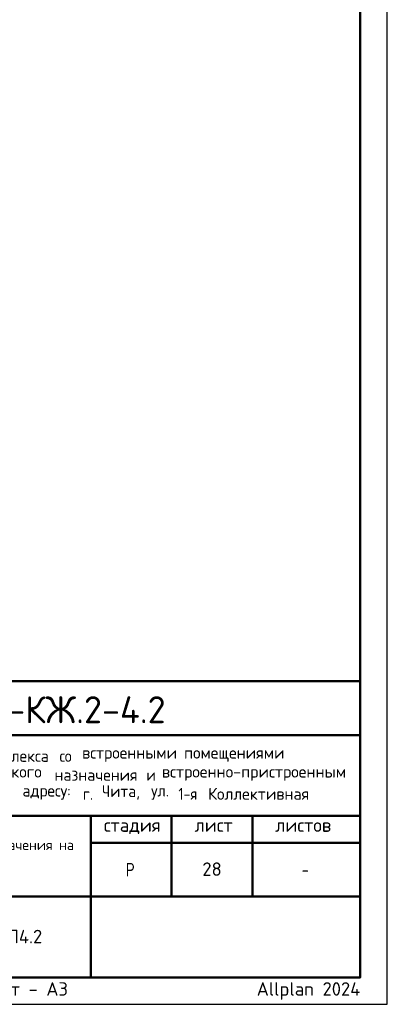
# Model space of a CAD drawing. Header units: millimetres. Extents: x 0 to 50400, y 0 to 35640.
# Tile 9 of 10: x 42219 to 50400, y 0 to 21938. Entities that reach past the tile are written whole.
import ezdxf

# ---------------------------------------------------------------- set-up
doc = ezdxf.new("R2010")
doc.units = ezdxf.units.MM
doc.layers.add('Standard', color=7, linetype='Continuous', lineweight=25)
doc.layers.add('Надписи', color=7, linetype='Continuous', lineweight=25)
doc.styles.add('ISOCPEUR', font='txt')

msp = doc.modelspace()

# ---------------------------------------------------------------- linework, layer by layer
at = {"layer": 'Standard', "color": 7, "linetype": 'Continuous', "lineweight": 50, "transparency": 33554687}
for p, q in [((27600, 7200), (49800, 7200)), ((35400, 6000), (49800, 6000)), ((35400, 4200), (49800, 4200)), ((43800, 2400), (43800, 4200)), ((45600, 2400), (45600, 4200)), ((47400, 2400), (47400, 4200)), ((43800, 3600), (49800, 3600)), ((35400, 2400), (49800, 2400)), ((43800, 600), (43800, 2400)), ((43800, 600), (43800, 2400))]:
    msp.add_line(p, q, dxfattribs=at)
at = {"layer": 'Standard', "color": 7, "linetype": 'Continuous', "lineweight": 25, "transparency": 33554687}
for p, q in [((49800, 600), (49800, 7200)), ((27600, 600), (49800, 600)), ((27600, 600), (49800, 600)), ((27600, 600), (49800, 600))]:
    msp.add_line(p, q, dxfattribs=at)
msp.add_lwpolyline([(0, 0), (50400, 0), (50400, 35640), (0, 35640), (0, 0)], close=True, dxfattribs=at)
at = {"layer": 'Standard', "color": 7, "linetype": 'Continuous', "lineweight": 13, "transparency": 33554687}
msp.add_lwpolyline([(50400, 35640), (0, 35640), (0, 0), (50400, 0), (50400, 35640)], dxfattribs=at)
msp.add_lwpolyline([(50400, 35640), (0, 35640), (0, 0), (50400, 0), (50400, 35640)], dxfattribs=at)
at = {"layer": 'Standard', "color": 7, "linetype": 'Continuous', "lineweight": 50, "transparency": 33554687}
msp.add_lwpolyline([(2400, 35040), (49800, 35040), (49800, 600), (2400, 600), (2400, 35040)], close=True, dxfattribs=at)
at = {"layer": 'Standard', "color": 7, "linetype": 'Continuous', "lineweight": 25, "transparency": 33554687}
msp.add_lwpolyline([(49800, 7200), (27600, 7200), (27600, 600), (49800, 600), (49800, 7200)], dxfattribs=at)

# ---------------------------------------------------------------- texts
at = {"layer": 'Standard', "color": 7, "linetype": 'Continuous', "lineweight": 50, "transparency": 33554687, "insert": (39852, 6262), "char_height": 600, "width": 6110.08, "attachment_point": 7, "style": 'ISOCPEUR'}
msp.add_mtext('\\W0.98;24-04-КЖ.2-4.2', dxfattribs=at)
at = {"layer": 'Standard', "color": 7, "linetype": 'Continuous', "lineweight": 25, "transparency": 33554687, "style": 'ISOCPEUR'}
for s, insert, char_height, width, attachment_point in [('\\W0.97;комплекса ', (41257, 5402), 264, 1975.29, 7), ('\\W0.90;со ', (43105, 5402), 264, 620.97, 7), ('\\W0.98;встроенными ', (43607, 5402), 264, 2398.16, 7), ('\\W0.98;помещениями', (45877, 5402), 264, 2292.21, 7), ('\\W0.98;коммерческого ', (40406, 4980), 264, 2714.91, 7), ('\\W0.97;назначения ', (42993, 4980), 264, 2173.24, 7), ('\\W0.87;и ', (45039, 4980), 264, 457.46, 7), ('\\W0.99;встроенно-пристроенным', (45382, 4980), 264, 4298.92, 7), ('\\W0.96;адресу: ', (42280, 4557), 264, 1472.67, 7), ('\\W0.89;г. ', (43627, 4557), 264, 539.49, 7), ('\\W0.95;Чита, ', (44049, 4557), 264, 1221.07, 7), ('\\W0.92;ул. ', (45145, 4557), 264, 728.23, 7), ('\\W0.86;1-я ', (45752, 4557), 264, 773.52, 7), ('\\W0.98;Коллективная', (46412, 4557), 264, 2450.61, 7), ('\\W0.99;стадия    лист     листов', (44091, 3795), 300, 5247.11, 7), ('\\W0.80;Р', (44580, 2850), 300, 359.84, 7), ('\\W0.78;-', (48495, 2850), 300, 326.39, 7), ('\\A1;{\\fISOCPEUR|i0|b0;\\H300.000000;\\W1.000000;\\C7;Схема армирования пилона П4.2}\\P', (39600, 1660), 300, 6268.54, 2)]:
    msp.add_mtext(s, dxfattribs=dict(at, insert=insert, char_height=char_height, width=width, attachment_point=attachment_point))
at = {"layer": 'Standard', "color": 7, "linetype": 'Continuous', "lineweight": 18, "transparency": 33554687, "insert": (35570, 3376), "char_height": 228, "width": 8168.16, "attachment_point": 7, "style": 'ISOCPEUR'}
msp.add_mtext('\\W0.99;общественно-делового и коммерческого назначения на', dxfattribs=at)
at = {"layer": 'Standard', "color": 8, "linetype": 'Continuous', "lineweight": 13, "transparency": 33554687, "insert": (49800, 297), "char_height": 300, "width": 14099.36, "attachment_point": 6, "style": 'ISOCPEUR'}
msp.add_mtext('\\A1;{\\fISOCPEUR|i0|b0;\\H300.000000;\\W1.000000;\\C8;Копировал                  формат - А3                      Allplan 2024}\\P', dxfattribs=at)
at = {"layer": 'Надписи', "color": 7, "linetype": 'Continuous', "lineweight": 13, "transparency": 33554687, "insert": (46500, 3012), "char_height": 300, "width": 551.25, "attachment_point": 5, "style": 'ISOCPEUR'}
msp.add_mtext('\\A1;{\\fISOCPEUR|i0|b0;\\H300.000000;\\W1.000000;\\C7;28}\\P', dxfattribs=at)

doc.saveas('drawing.dxf')
